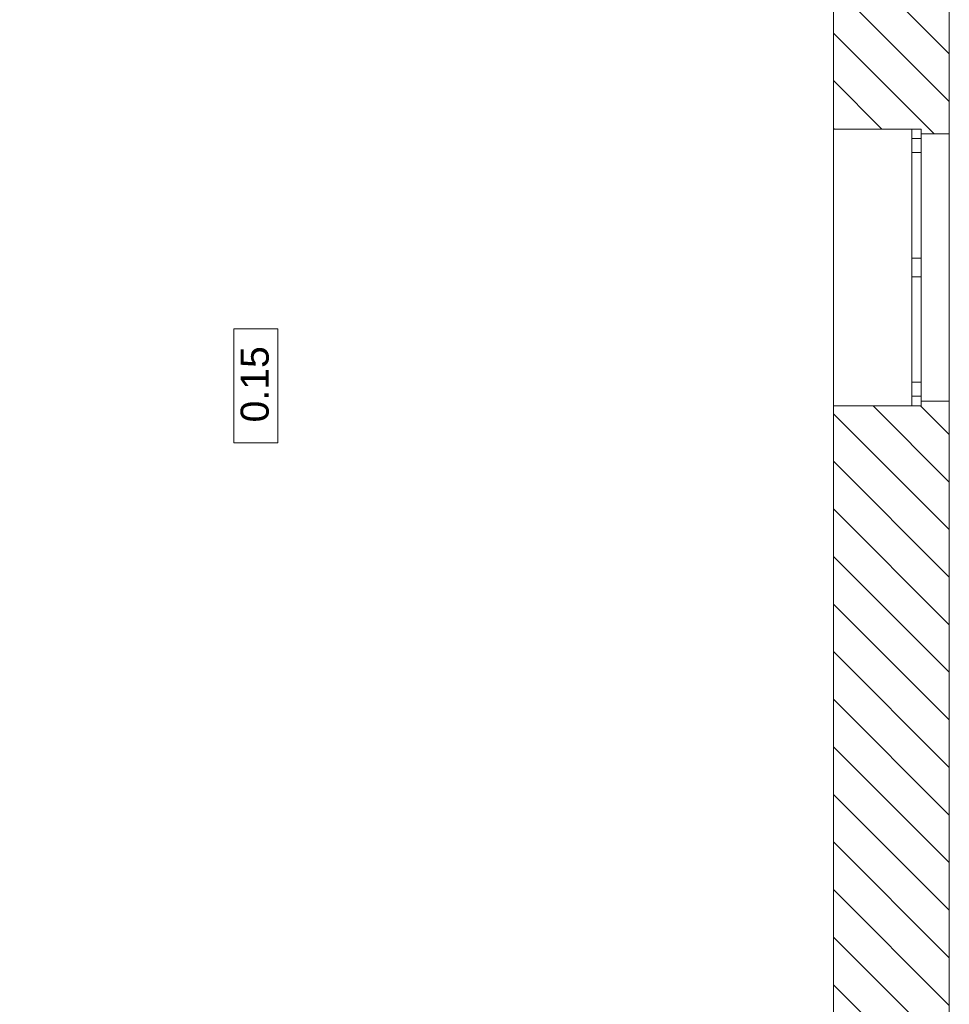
# Model space of a CAD drawing. Header units: millimetres. Extents: x -22315 to 39025, y -47720 to 770.
# Tile 27 of 28: x 28910 to 33885, y -20918 to -15650. Entities that reach past the tile are written whole.
import ezdxf

# ---------------------------------------------------------------- set-up
doc = ezdxf.new("R2010")
doc.units = ezdxf.units.MM
for name, color, linetype, lineweight in [('poziom_1 (1)_4_Konstrukcja - Stropy_Nr_pióra__81_Nr_pióra__4', 7, 'Continuous', 9), ('poziom_1 (1)_4_Konstrukcja - Ściany zew_Nr_pióra__107_Nr_pióra__10', 7, 'Continuous', 9), ('poziom_1 (1)_4_Konstrukcja - Ściany zew_Nr_pióra__27_Nr_pióra__7', 7, 'Continuous', 9), ('poziom_1 (1)_4_Metryczki pomieszczeń ArchiCADa_Nr_pióra__6_Nr_pióra__5', 7, 'Continuous', 9), ('poziom_1 (1)_4_Okna ArchiCADa_Nr_pióra__101_Nr_pióra__252', 7, 'Continuous', 9), ('poziom_1 (1)_4_Okna ArchiCADa_Nr_pióra__27_Nr_pióra__7', 7, 'Continuous', 9), ('poziom_1 (1)_4_Okna ArchiCADa_Nr_pióra__81_Nr_pióra__4', 7, 'Continuous', 9)]:
    doc.layers.add(name, color=color, linetype=linetype, lineweight=lineweight)
doc.styles.add('GENERATED_STYLE_1', font='arial.ttf')
pattern_1 = [(135, (37205, -40790), (127.2792, 127.2792), [])]

msp = doc.modelspace()

# ---------------------------------------------------------------- hatches: boundary and pattern name
at = {"layer": 'poziom_1 (1)_4_Konstrukcja - Ściany zew_Nr_pióra__107_Nr_pióra__10', "linetype": 'ByBlock'}
h = msp.add_hatch(dxfattribs=at)
h.set_pattern_fill('BLOCZKI_CERAMICZNE_0004', color=256, angle=270, style=0, pattern_type=2)
h.set_pattern_definition(pattern_1)
h.paths.add_polyline_path([(33885, -16260), (33885, -15450), (33735, -15450), (33735, -15485), (33265, -15485), (33265, -16235), (33735, -16235), (33735, -16260)])
h = msp.add_hatch(dxfattribs=at)
h.set_pattern_fill('BLOCZKI_CERAMICZNE_0004', color=256, angle=270, style=0, pattern_type=2)
h.set_pattern_definition(pattern_1)
h.paths.add_polyline_path([(33265, -22370), (33885, -22370), (33885, -17690), (33735, -17690), (33735, -17715), (33265, -17715)])

# ---------------------------------------------------------------- linework, layer by layer
at = {"layer": 'poziom_1 (1)_4_Konstrukcja - Stropy_Nr_pióra__81_Nr_pióra__4', "linetype": 'ByBlock', "flags": 128}
msp.add_lwpolyline([(27260, -22850), (25980, -22850), (25980, -21970), (25320, -21970), (25320, -12900), (25180, -12900), (25180, -11790), (24630, -11790), (24630, -10310), (25180, -10310), (25180, -2760), (24629.7, -2760), (24629.7, -1259.7), (25180, -1280), (25175.3, -628.3), (27655, -620), (33265, -620), (33265, -21970), (27260, -21970)], close=True, dxfattribs=at)
at = {"layer": 'poziom_1 (1)_4_Konstrukcja - Ściany zew_Nr_pióra__27_Nr_pióra__7', "linetype": 'ByBlock'}
for p, q in [((33685, -16235), (33265, -16235)), ((33735, -16235), (33685, -16235)), ((33735, -16260), (33735, -16235)), ((33885, -16260), (33735, -16260)), ((33885, -17690), (33735, -17690)), ((33735, -17690), (33735, -17715)), ((33685, -17715), (33265, -17715)), ((33735, -17715), (33685, -17715))]:
    msp.add_line(p, q, dxfattribs=at)
at = {"layer": 'poziom_1 (1)_4_Konstrukcja - Ściany zew_Nr_pióra__27_Nr_pióra__7', "linetype": 'ByBlock', "flags": 128}
for points in [[(33265, -15485), (33265, -16235)], [(33885, -16260), (33885, -15450)], [(33885, -22370), (33885, -17690)], [(33265, -17715), (33265, -21969.9)]]:
    msp.add_lwpolyline(points, dxfattribs=at)
at = {"layer": 'poziom_1 (1)_4_Metryczki pomieszczeń ArchiCADa_Nr_pióra__6_Nr_pióra__5', "linetype": 'ByBlock'}
for p, q in [((30055.5, -17913.3), (30055.5, -17303.3)), ((30055.5, -17303.3), (30291.2, -17303.3)), ((30291.2, -17303.3), (30291.2, -17913.3)), ((30291.2, -17913.3), (30055.5, -17913.3))]:
    msp.add_line(p, q, dxfattribs=at)
at = {"layer": 'poziom_1 (1)_4_Okna ArchiCADa_Nr_pióra__101_Nr_pióra__252', "linetype": 'ByBlock'}
for p, q in [((33685, -16235), (33685, -16360)), ((33735, -16360), (33735, -16235)), ((33685, -16360), (33735, -16360)), ((33735, -16925), (33685, -16925)), ((33685, -16925), (33685, -16975)), ((33735, -16975), (33735, -16925)), ((33685, -16975), (33685, -17025)), ((33735, -17025), (33735, -16975)), ((33685, -17025), (33735, -17025)), ((33735, -17590), (33685, -17590)), ((33685, -17590), (33685, -17715)), ((33735, -17715), (33735, -17590))]:
    msp.add_line(p, q, dxfattribs=at)
at = {"layer": 'poziom_1 (1)_4_Okna ArchiCADa_Nr_pióra__27_Nr_pióra__7', "linetype": 'ByBlock'}
for p, q in [((33735, -16235), (33685, -16235)), ((33735, -16260), (33735, -16235)), ((33735, -17690), (33735, -17715)), ((33735, -17715), (33685, -17715))]:
    msp.add_line(p, q, dxfattribs=at)
at = {"layer": 'poziom_1 (1)_4_Okna ArchiCADa_Nr_pióra__81_Nr_pióra__4', "linetype": 'ByBlock'}
for p, q in [((33265, -16235), (33265, -17715)), ((33885, -16260), (33885, -17690)), ((33735, -16285), (33685, -16285)), ((33685, -16360), (33685, -16925)), ((33735, -16925), (33735, -16360)), ((33685, -17025), (33685, -17590)), ((33735, -17590), (33735, -17025)), ((33735, -17665), (33685, -17665))]:
    msp.add_line(p, q, dxfattribs=at)

# ---------------------------------------------------------------- texts
at = {"layer": 'poziom_1 (1)_4_Metryczki pomieszczeń ArchiCADa_Nr_pióra__6_Nr_pióra__5', "linetype": 'ByBlock', "insert": (30092.8, -17804.6), "char_height": 150, "attachment_point": 1, "rotation": 90, "style": 'GENERATED_STYLE_1'}
msp.add_mtext('\\A1;0.15', dxfattribs=at)

doc.saveas('drawing.dxf')
